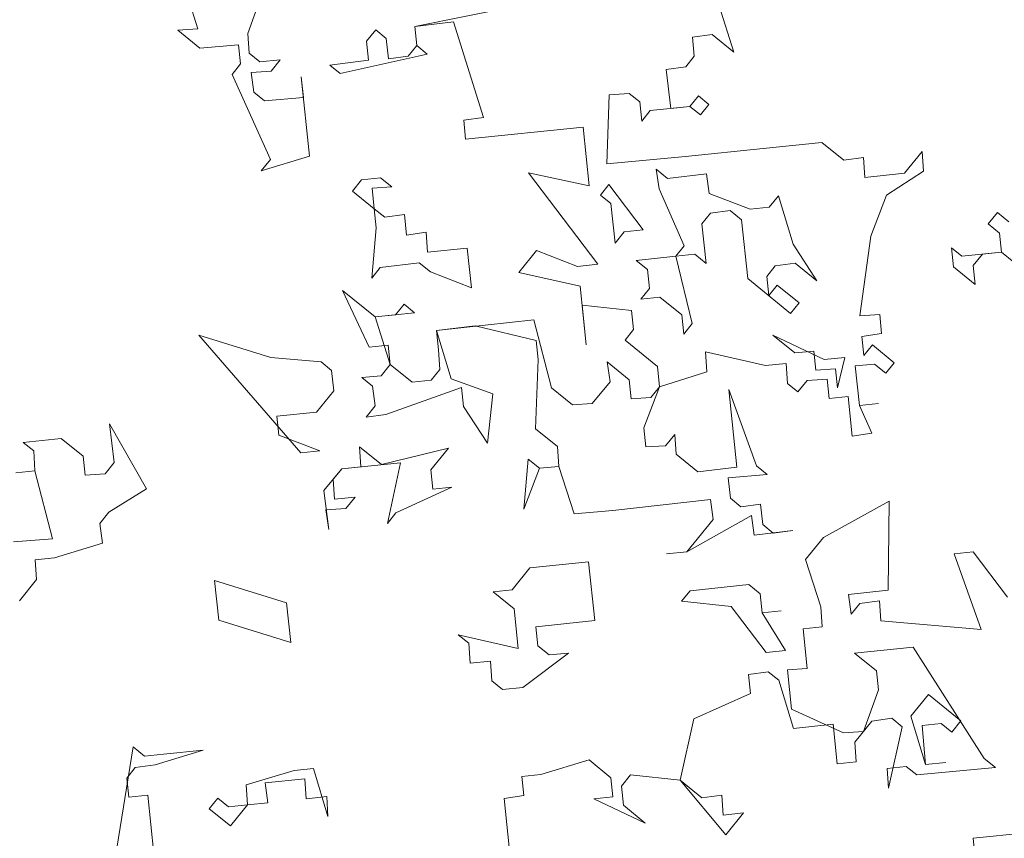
# Model space of a CAD drawing. Header units: millimetres. Extents: x 6487905018 to 6488192500, y 5882180700 to 5882375224.
# Tile 98 of 256: x 6488050898 to 6488051463, y 5882235348 to 5882235818. Entities that reach past the tile are written whole.
import ezdxf
from ezdxf.xclip import XClip

# ---------------------------------------------------------------- set-up
doc = ezdxf.new("R2010")
doc.units = ezdxf.units.MM
doc.header["$MEASUREMENT"] = 0
doc.header["$XCLIPFRAME"] = 2
doc.linetypes.add('Wipeout_Contour', pattern=[1000, 0, -1000])
for name, color, linetype, lineweight in [('drzewa_Nr_pióra__154', 94, 'Continuous', 5), ('teren zielony_Nr_pióra__157', 93, 'Continuous', 0), ('Wymiarowanie_Nr_pióra__1', 7, 'Continuous', 0)]:
    doc.layers.add(name, color=color, linetype=linetype, lineweight=lineweight)
for name, color, linetype in [('Mapa cyfrowa', 7, 'Continuous'), ('Wymiarowanie', 7, 'Continuous'), ('Zamość 06.10._2_Mapa cyfrowa', 7, 'Continuous')]:
    doc.layers.add(name, color=color, linetype=linetype)
doc.styles.add('GENERATED_STYLE_2', font='txt')
doc.dimstyles.new('GENERATED_STYLE__1', dxfattribs={"dimtxt": 750, "dimasz": 570, "dimexe": 0.18, "dimexo": 0, "dimgap": 0.09, "dimtad": 1, "dimlfac": 0.001, "dimzin": 0, "dimdsep": 46, "dimtxsty": 'GENERATED_STYLE_2', "dimblk": 'ARROWHEAD_11', "dimblk1": 'ARROWHEAD_11', "dimblk2": 'ARROWHEAD_11', "dimcen": 0.09, "dimclrd": 7, "dimclre": 7, "dimclrt": 7, "dimazin": 0, "dimtfac": 1, "dimtdec": 4, "dimtmove": 2, "dimatfit": 3, "dimfxl": 0, "dimtolj": 1, "dimtzin": 0, "dimarcsym": 0})

# ---------------------------------------------------------------- blocks, each defined once
blk = doc.blocks.new('Rysunek_1_2')
at = {"color": 254, "linetype": 'Wipeout_Contour', "lineweight": 0, "ltscale": 70061284114.24681}
blk.add_wipeout([(6487915525.867126, 5882181505.900702), (6488146644.289524, 5882181505.900702), (6488146644.289524, 5882373115.540435), (6488107628.768834, 5882373115.540435), (6488107628.768834, 5882320263.490532), (6488101226.436201, 5882320263.490532), (6488101226.436201, 5882373115.540435), (6487915525.867126, 5882373115.540435)], dxfattribs=at).dxf.layer = 'Zamość 06.10._2_Mapa cyfrowa'
blk = doc.blocks.new('*D76', base_point=(6488045394.921593, 5882250647.102998))
at = {"layer": 'Wymiarowanie_Nr_pióra__1', "linetype": 'Continuous'}
for points in [[(6488059031.653335, 5882241782.627208), (6488059020.235264, 5882241840.029723), (6488058987.719352, 5882241888.693226), (6488058939.055849, 5882241921.209138), (6488058881.653335, 5882241932.627208), (6488058824.250819, 5882241921.209138), (6488058775.587317, 5882241888.693226), (6488058743.071404, 5882241840.029723), (6488058731.653335, 5882241782.627208), (6488058743.071404, 5882241725.224693), (6488058775.587317, 5882241676.561191), (6488058824.250819, 5882241644.045279), (6488058881.653335, 5882241632.627208), (6488058939.055849, 5882241644.045279), (6488058987.719352, 5882241676.561191), (6488059020.235264, 5882241725.224693)], [(6488056482.518495, 5882226644.370366), (6488056471.100425, 5882226701.772881), (6488056438.584512, 5882226750.436383), (6488056389.92101, 5882226782.952296), (6488056332.518495, 5882226794.370366), (6488056275.11598, 5882226782.952296), (6488056226.452477, 5882226750.436383), (6488056193.936564, 5882226701.772881), (6488056182.518495, 5882226644.370366), (6488056193.936564, 5882226586.967852), (6488056226.452477, 5882226538.304349), (6488056275.11598, 5882226505.788436), (6488056332.518495, 5882226494.370366), (6488056389.92101, 5882226505.788436), (6488056438.584512, 5882226538.304349), (6488056471.100425, 5882226586.967852)]]:
    blk.add_hatch(color=256, dxfattribs=at).paths.add_polyline_path(points)
for p, q in [((6488058326.962568, 5882241876.031725), (6488058733.735797, 5882241807.535079)), ((6488059029.570872, 5882241757.719337), (6488059436.344101, 5882241689.222692)), ((6488058856.745463, 5882241634.70967), (6488056357.426366, 5882226792.287904)), ((6488055777.827728, 5882226737.774882), (6488056184.600957, 5882226669.278237)), ((6488056480.436032, 5882226619.462495), (6488056887.209261, 5882226550.96585)), ((6488056307.610623, 5882226496.452828), (6488056282.702753, 5882226348.535291))]:
    blk.add_line(p, q, dxfattribs=at)
for centre in [(6488058881.653335, 5882241782.627208), (6488056332.518495, 5882226644.370366)]:
    blk.add_circle(centre, 150, dxfattribs=at)
at = {"layer": 'Wymiarowanie_Nr_pióra__1', "insert": (6488057604.051624, 5882235098.808304), "char_height": 750, "attachment_point": 7, "rotation": 80.44161976, "style": 'GENERATED_STYLE_2'}
blk.add_mtext('\\A1;{\\fArial|b1|i0|c238|p38;15,35}', dxfattribs=at)
blk = doc.blocks.new('ARROWHEAD_11')
at = {"color": 0, "linetype": 'Continuous', "lineweight": 0}
blk.add_line((0, 0), (-1, 0), dxfattribs=at)
at = {"color": 0, "linetype": 'Continuous', "lineweight": 0, "const_width": 0.25, "flags": 128}
blk.add_lwpolyline([(-0.125, 0, 1), (0.125, 0, 1)], format="xyb", close=True, dxfattribs=at)

msp = doc.modelspace()

# ---------------------------------------------------------------- block references
at = {"layer": 'Mapa cyfrowa', "color": 22, "linetype": 'Continuous', "lineweight": 5}
ref = msp.add_blockref('Rysunek_1_2', (0, 0), dxfattribs=at)
XClip(ref).set_block_clipping_path([(6487915525.8671264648, 5882181505.9007024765), (6488146644.2895231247, 5882181505.9007024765), (6488146644.2895231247, 5882373115.5404348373), (6488107628.7688331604, 5882373115.5404348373), (6488107628.7688331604, 5882320263.4905319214), (6488101226.4362001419, 5882320263.4905319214), (6488101226.4362001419, 5882373115.5404348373), (6487915525.8671264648, 5882373115.5404348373)])

# ---------------------------------------------------------------- next in the draw order: hatches: boundary and pattern name
at = {"layer": 'teren zielony_Nr_pióra__157', "linetype": 'Continuous'}
h = msp.add_hatch(dxfattribs=at)
h.set_pattern_fill('płyty_kamienne', color=256, style=0, pattern_type=2)
h.set_pattern_definition([(45, (6488045394.9, 5882252147.1), (-477.297, 477.297), [0, -450, 0, -675]), (110, (6488046894.9, 5882252147.1), (634.293, 230.864), [0, -330, 0, -570])])
h.paths.add_polyline_path([(6488047566.699059, 5882255932.5327), (6488045555.029326, 5882243354.950158), (6488046140.947524, 5882232527.375745, 0.2070569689), (6488048206.599371, 5882228254.370432, 0.0243137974), (6488049407.91275, 5882227454.239101, 0.0023663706), (6488049528.889167, 5882227382.669014), (6488050419.958063, 5882227639.987889), (6488050422.409745, 5882227655.31354), (6488050730.000001, 5882229610.000001), (6488051058.251553, 5882231630.009551), (6488051118.989788, 5882232009.688929), (6488053911.431513, 5882249465.456784), (6488055989.23284, 5882262453.952582), (6488056194.365236, 5882263736.503895), (6488052143.069927, 5882263733.65154), (6488050824.942152, 5882255492.308228, 0.0532631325)])

# ---------------------------------------------------------------- next in the draw order: linework, layer by layer
at = {"layer": 'drzewa_Nr_pióra__154', "linetype": 'Continuous'}
for p, q in [((6488050999.896811, 5882235812.593882), (6488050991.511422, 5882235840.230655)), ((6488051037.260142, 5882235833.895753), (6488051028.664136, 5882235810.035191)), ((6488051124.402194, 5882235813.96934), (6488051185.248646, 5882235826.210795)), ((6488051298.809952, 5882235826.455701), (6488051307.572783, 5882235799.283337)), ((6488051146.667795, 5882235816.694855), (6488051124.402194, 5882235813.96934)), ((6488051163.816013, 5882235761.885719), (6488051146.667795, 5882235816.694855)), ((6488050988.488322, 5882235811.840772), (6488050999.896811, 5882235812.593882)), ((6488051001.027363, 5882235801.649803), (6488050988.488322, 5882235811.840772)), ((6488051096.765422, 5882235805.583952), (6488051102.049628, 5882235812.085677)), ((6488051102.049628, 5882235812.085677), (6488051108.086944, 5882235807.178914)), ((6488051124.402194, 5882235813.96934), (6488051125.532747, 5882235803.025261)), ((6488051125.532747, 5882235803.025261), (6488051124.402194, 5882235813.96934)), ((6488051028.664136, 5882235810.035191), (6488051029.417245, 5882235798.626703)), ((6488051097.895975, 5882235794.639874), (6488051096.765422, 5882235805.583952)), ((6488051108.086944, 5882235807.178914), (6488051109.304462, 5882235795.392983)), ((6488051295.033742, 5882235809.474306), (6488051283.71222, 5882235807.879344)), ((6488051283.71222, 5882235807.879344), (6488051284.842772, 5882235796.935266)), ((6488051307.572783, 5882235799.283337), (6488051295.033742, 5882235809.474306)), ((6488051023.37993, 5882235803.533466), (6488051001.027363, 5882235801.649803)), ((6488051024.510483, 5882235792.589387), (6488051023.37993, 5882235803.533466)), ((6488051120.625984, 5882235796.987946), (6488051125.532747, 5882235803.025261)), ((6488051125.532747, 5882235803.025261), (6488051131.570064, 5882235798.118499)), ((6488051029.417245, 5882235798.626703), (6488051035.454561, 5882235793.71994)), ((6488051035.454561, 5882235793.71994), (6488051047.240492, 5882235794.937459)), ((6488051047.240492, 5882235794.937459), (6488051041.956285, 5882235788.435734)), ((6488051075.630374, 5882235791.914359), (6488051097.895975, 5882235794.639874)), ((6488051131.570064, 5882235798.118499), (6488051081.66769, 5882235787.007596)), ((6488051109.304462, 5882235795.392983), (6488051120.625984, 5882235796.987946)), ((6488051284.842772, 5882235796.935266), (6488051279.93601, 5882235790.897949)), ((6488051019.60372, 5882235786.552072), (6488051024.510483, 5882235792.589387)), ((6488051041.956285, 5882235788.435734), (6488051030.547798, 5882235787.682625)), ((6488051081.66769, 5882235787.007596), (6488051075.630374, 5882235791.914359)), ((6488051279.93601, 5882235790.897949), (6488051268.614488, 5882235789.302987)), ((6488051268.614488, 5882235789.302987), (6488051271.340003, 5882235767.037387)), ((6488051041.658701, 5882235737.780252), (6488051019.60372, 5882235786.552072)), ((6488051030.547798, 5882235787.682625), (6488051032.14276, 5882235776.361102)), ((6488051060.532642, 5882235773.338002), (6488051059.315124, 5882235785.123933)), ((6488051059.315124, 5882235785.123933), (6488051064.011267, 5882235739.663914)), ((6488051032.14276, 5882235776.361102), (6488051038.180076, 5882235771.45434)), ((6488051038.180076, 5882235771.45434), (6488051060.532642, 5882235773.338002)), ((6488051236.070952, 5882235774.880284), (6488051234.642815, 5882235735.16888)), ((6488051247.479441, 5882235775.633394), (6488051236.070952, 5882235774.880284)), ((6488051253.516756, 5882235770.726631), (6488051247.479441, 5882235775.633394)), ((6488051282.284081, 5882235768.16794), (6488051287.190845, 5882235774.205256)), ((6488051287.190845, 5882235774.205256), (6488051293.22816, 5882235769.298492)), ((6488051254.647309, 5882235759.782553), (6488051253.516756, 5882235770.726631)), ((6488051259.554072, 5882235765.819868), (6488051254.647309, 5882235759.782553)), ((6488051282.284081, 5882235768.16794), (6488051259.554072, 5882235765.819868)), ((6488051271.340003, 5882235767.037387), (6488051282.284081, 5882235768.16794)), ((6488051288.321398, 5882235763.261177), (6488051282.284081, 5882235768.16794)), ((6488051293.22816, 5882235769.298492), (6488051288.321398, 5882235763.261177)), ((6488051152.494492, 5882235760.290757), (6488051163.816013, 5882235761.885719)), ((6488051153.625044, 5882235749.346679), (6488051152.494492, 5882235760.290757)), ((6488051220.973221, 5882235756.303927), (6488051153.625044, 5882235749.346679)), ((6488051224.451845, 5882235722.629839), (6488051220.973221, 5882235756.303927)), ((6488051279.72539, 5882235739.400615), (6488051324.343557, 5882235744.009792)), ((6488051324.343557, 5882235744.009792), (6488051358.017646, 5882235747.488417)), ((6488051358.017646, 5882235747.488417), (6488051370.556686, 5882235737.297448)), ((6488051064.011267, 5882235739.663914), (6488051036.374495, 5882235731.278526)), ((6488051036.374495, 5882235731.278526), (6488051041.658701, 5882235737.780252)), ((6488051234.642815, 5882235735.16888), (6488051279.72539, 5882235739.400615)), ((6488051370.556686, 5882235737.297448), (6488051381.878208, 5882235738.892409)), ((6488051381.878208, 5882235738.892409), (6488051382.631318, 5882235727.483922)), ((6488051405.361327, 5882235729.831994), (6488051415.552297, 5882235742.371035)), ((6488051415.552297, 5882235742.371035), (6488051416.305407, 5882235730.962547)), ((6488051264.627659, 5882235720.824258), (6488051263.032697, 5882235732.14578)), ((6488051263.032697, 5882235732.14578), (6488051269.534421, 5882235726.861574)), ((6488051088.624939, 5882235719.659419), (6488051093.909145, 5882235726.161144)), ((6488051093.909145, 5882235726.161144), (6488051104.853224, 5882235727.291698)), ((6488051104.853224, 5882235727.291698), (6488051111.354949, 5882235722.007491)), ((6488051229.525433, 5882235677.634229), (6488051189.647204, 5882235730.095293)), ((6488051189.647204, 5882235730.095293), (6488051224.451845, 5882235722.629839)), ((6488051269.534421, 5882235726.861574), (6488051291.800022, 5882235729.587089)), ((6488051291.800022, 5882235729.587089), (6488051293.394984, 5882235718.265567)), ((6488051382.631318, 5882235727.483922), (6488051405.361327, 5882235729.831994)), ((6488051416.305407, 5882235730.962547), (6488051395.170359, 5882235717.292953)), ((6488051111.354949, 5882235722.007491), (6488051099.946462, 5882235721.254381)), ((6488051099.946462, 5882235721.254381), (6488051101.16398, 5882235709.468451)), ((6488051230.95357, 5882235717.345634), (6488051235.860333, 5882235723.382949)), ((6488051235.860333, 5882235723.382949), (6488051255.567243, 5882235697.341139)), ((6488051279.050362, 5882235688.280723), (6488051264.627659, 5882235720.824258)), ((6488051101.16398, 5882235709.468451), (6488051088.624939, 5882235719.659419)), ((6488051236.990886, 5882235712.43887), (6488051230.95357, 5882235717.345634)), ((6488051293.394984, 5882235718.265567), (6488051316.878103, 5882235709.205151)), ((6488051327.822182, 5882235710.335704), (6488051333.106388, 5882235716.837429)), ((6488051333.106388, 5882235716.837429), (6488051341.491776, 5882235689.200656)), ((6488051395.170359, 5882235717.292953), (6488051386.109942, 5882235693.809834)), ((6488051102.294533, 5882235698.524372), (6488051101.16398, 5882235709.468451)), ((6488051101.16398, 5882235709.468451), (6488051107.201296, 5882235704.561687)), ((6488051239.338958, 5882235689.70886), (6488051236.990886, 5882235712.43887)), ((6488051316.878103, 5882235709.205151), (6488051327.822182, 5882235710.335704)), ((6488051107.201296, 5882235704.561687), (6488051118.522818, 5882235706.15665)), ((6488051118.522818, 5882235706.15665), (6488051119.740336, 5882235694.370719)), ((6488051294.148094, 5882235706.85708), (6488051289.241331, 5882235700.819763)), ((6488051305.469616, 5882235708.452041), (6488051294.148094, 5882235706.85708)), ((6488051311.97134, 5882235703.167835), (6488051305.469616, 5882235708.452041)), ((6488051453.458119, 5882235700.767083), (6488051458.742326, 5882235707.268808)), ((6488051458.742326, 5882235707.268808), (6488051465.24405, 5882235701.984602)), ((6488051099.735842, 5882235669.757047), (6488051102.294533, 5882235698.524372)), ((6488051289.241331, 5882235700.819763), (6488051291.589402, 5882235678.089754)), ((6488051315.449965, 5882235669.493747), (6488051311.97134, 5882235703.167835)), ((6488051459.959844, 5882235695.482877), (6488051453.458119, 5882235700.767083)), ((6488051119.740336, 5882235694.370719), (6488051131.061858, 5882235695.96568)), ((6488051131.061858, 5882235695.96568), (6488051131.814968, 5882235684.557193)), ((6488051244.623164, 5882235696.210586), (6488051239.338958, 5882235689.70886)), ((6488051255.567243, 5882235697.341139), (6488051244.623164, 5882235696.210586)), ((6488051386.109942, 5882235693.809834), (6488051379.775042, 5882235648.061114)), ((6488051461.090397, 5882235684.538798), (6488051459.959844, 5882235695.482877)), ((6488051131.814968, 5882235684.557193), (6488051154.544978, 5882235686.905265)), ((6488051154.544978, 5882235686.905265), (6488051156.893049, 5882235664.175255)), ((6488051274.1436, 5882235682.243407), (6488051279.050362, 5882235688.280723)), ((6488051341.491776, 5882235689.200656), (6488051355.161369, 5882235668.065609)), ((6488051433.453625, 5882235676.153411), (6488051432.323071, 5882235687.097489)), ((6488051432.323071, 5882235687.097489), (6488051438.360388, 5882235682.190727)), ((6488051184.065413, 5882235672.938086), (6488051194.256382, 5882235685.477126)), ((6488051194.256382, 5882235685.477126), (6488051217.739501, 5882235676.416711)), ((6488051251.413589, 5882235679.895335), (6488051274.1436, 5882235682.243407)), ((6488051285.087678, 5882235683.37396), (6488051274.1436, 5882235682.243407)), ((6488051274.1436, 5882235682.243407), (6488051283.659539, 5882235643.662556)), ((6488051291.589402, 5882235678.089754), (6488051285.087678, 5882235683.37396)), ((6488051438.360388, 5882235682.190727), (6488051461.090397, 5882235684.538798)), ((6488051450.146318, 5882235683.408245), (6488051444.862112, 5882235676.906521)), ((6488051461.090397, 5882235684.538798), (6488051450.146318, 5882235683.408245)), ((6488051479.666754, 5882235669.441067), (6488051461.090397, 5882235684.538798)), ((6488051104.642605, 5882235675.794362), (6488051099.735842, 5882235669.757047)), ((6488051126.908205, 5882235678.519877), (6488051104.642605, 5882235675.794362)), ((6488051133.40993, 5882235673.235671), (6488051126.908205, 5882235678.519877)), ((6488051217.739501, 5882235676.416711), (6488051229.525433, 5882235677.634229)), ((6488051257.915315, 5882235674.611129), (6488051251.413589, 5882235679.895335)), ((6488051331.300807, 5882235676.661615), (6488051326.394044, 5882235670.6243)), ((6488051342.622329, 5882235678.256577), (6488051331.300807, 5882235676.661615)), ((6488051355.161369, 5882235668.065609), (6488051342.622329, 5882235678.256577)), ((6488051445.992665, 5882235665.962442), (6488051433.453625, 5882235676.153411)), ((6488051444.862112, 5882235676.906521), (6488051445.992665, 5882235665.962442)), ((6488051156.893049, 5882235664.175255), (6488051133.40993, 5882235673.235671)), ((6488051219.334463, 5882235665.095188), (6488051184.065413, 5882235672.938086)), ((6488051259.045867, 5882235663.66705), (6488051257.915315, 5882235674.611129)), ((6488051326.394044, 5882235670.6243), (6488051327.524597, 5882235659.680221)), ((6488051222.813087, 5882235631.421101), (6488051219.334463, 5882235665.095188)), ((6488051340.063638, 5882235649.489252), (6488051315.449965, 5882235669.493747)), ((6488051327.524597, 5882235659.680221), (6488051332.43136, 5882235665.717537)), ((6488051332.43136, 5882235665.717537), (6488051344.970401, 5882235655.526567)), ((6488051098.307704, 5882235630.045642), (6488051083.043148, 5882235662.502212)), ((6488051083.043148, 5882235662.502212), (6488051101.619505, 5882235647.40448)), ((6488051254.139105, 5882235657.629734), (6488051259.045867, 5882235663.66705)), ((6488051265.083183, 5882235658.760287), (6488051254.139105, 5882235657.629734)), ((6488051277.622224, 5882235648.569319), (6488051265.083183, 5882235658.760287)), ((6488051113.405436, 5882235648.621999), (6488051118.312199, 5882235654.659314)), ((6488051118.312199, 5882235654.659314), (6488051124.349514, 5882235649.752552)), ((6488051248.854898, 5882235651.12801), (6488051220.465016, 5882235654.15111)), ((6488051220.465016, 5882235654.15111), (6488051222.813087, 5882235631.421101)), ((6488051344.970401, 5882235655.526567), (6488051340.063638, 5882235649.489252)), ((6488051124.349514, 5882235649.752552), (6488051101.619505, 5882235647.40448)), ((6488051101.619505, 5882235647.40448), (6488051113.405436, 5882235648.621999)), ((6488051101.619505, 5882235647.40448), (6488051110.382336, 5882235620.232117)), ((6488051249.985452, 5882235640.183931), (6488051248.854898, 5882235651.12801)), ((6488051278.752777, 5882235637.625239), (6488051277.622224, 5882235648.569319)), ((6488051379.775042, 5882235648.061114), (6488051391.183529, 5882235648.814223)), ((6488051391.183529, 5882235648.814223), (6488051392.314082, 5882235637.870145)), ((6488051136.888555, 5882235639.561583), (6488051192.828244, 5882235645.765722)), ((6488051159.154156, 5882235642.287098), (6488051136.888555, 5882235639.561583)), ((6488051194.045762, 5882235633.979792), (6488051159.154156, 5882235642.287098)), ((6488051192.828244, 5882235645.765722), (6488051202.808593, 5882235606.807427)), ((6488051283.659539, 5882235643.662556), (6488051278.752777, 5882235637.625239)), ((6488051000.597239, 5882235636.968606), (6488051041.903605, 5882235624.218946)), ((6488051059.051825, 5882235569.40981), (6488051000.597239, 5882235636.968606)), ((6488051136.888555, 5882235639.561583), (6488051145.273942, 5882235611.92481)), ((6488051138.019108, 5882235628.617504), (6488051136.888555, 5882235639.561583)), ((6488051245.078689, 5882235634.146615), (6488051249.985452, 5882235640.183931)), ((6488051342.411709, 5882235626.759242), (6488051329.872668, 5882235636.950212)), ((6488051329.872668, 5882235636.950212), (6488051359.393104, 5882235622.983032)), ((6488051392.314082, 5882235637.870145), (6488051380.99256, 5882235636.275183)), ((6488051380.99256, 5882235636.275183), (6488051382.123114, 5882235625.331104)), ((6488051109.251782, 5882235631.176195), (6488051098.307704, 5882235630.045642)), ((6488051110.382336, 5882235620.232117), (6488051109.251782, 5882235631.176195)), ((6488051195.176315, 5882235623.035712), (6488051194.045762, 5882235633.979792)), ((6488051263.655046, 5882235619.048883), (6488051245.078689, 5882235634.146615)), ((6488051382.123114, 5882235625.331104), (6488051387.029876, 5882235631.368421)), ((6488051387.029876, 5882235631.368421), (6488051399.568917, 5882235621.177451)), ((6488051138.772218, 5882235617.209017), (6488051138.019108, 5882235628.617504)), ((6488051325.719015, 5882235619.504408), (6488051291.291818, 5882235627.434271)), ((6488051291.291818, 5882235627.434271), (6488051292.044928, 5882235616.025784)), ((6488051353.355788, 5882235627.889795), (6488051342.411709, 5882235626.759242)), ((6488051354.486341, 5882235616.945717), (6488051353.355788, 5882235627.889795)), ((6488051041.903605, 5882235624.218946), (6488051070.670931, 5882235621.660254)), ((6488051070.670931, 5882235621.660254), (6488051076.708247, 5882235616.753491)), ((6488051105.098129, 5882235613.730392), (6488051110.382336, 5882235620.232117)), ((6488051110.382336, 5882235620.232117), (6488051122.921376, 5882235610.041147)), ((6488051193.748178, 5882235583.324308), (6488051195.176315, 5882235623.035712)), ((6488051236.482681, 5882235610.286053), (6488051234.887719, 5882235621.607574)), ((6488051234.887719, 5882235621.607574), (6488051247.426761, 5882235611.416606)), ((6488051264.872563, 5882235607.262953), (6488051263.655046, 5882235619.048883)), ((6488051337.504947, 5882235620.721927), (6488051325.719015, 5882235619.504408)), ((6488051338.258056, 5882235609.313439), (6488051337.504947, 5882235620.721927)), ((6488051359.393104, 5882235622.983032), (6488051371.179034, 5882235624.200551)), ((6488051371.179034, 5882235624.200551), (6488051367.025381, 5882235606.754747)), ((6488051388.160429, 5882235620.424341), (6488051377.216351, 5882235619.293788)), ((6488051377.216351, 5882235619.293788), (6488051379.564423, 5882235596.563779)), ((6488051394.662154, 5882235615.140136), (6488051388.160429, 5882235620.424341)), ((6488051399.568917, 5882235621.177451), (6488051394.662154, 5882235615.140136)), ((6488051076.708247, 5882235616.753491), (6488051077.925766, 5882235604.967561)), ((6488051094.154051, 5882235612.599838), (6488051105.098129, 5882235613.730392)), ((6488051133.865455, 5882235611.1717), (6488051138.772218, 5882235617.209017)), ((6488051292.044928, 5882235616.025784), (6488051264.872563, 5882235607.262953)), ((6488051365.894829, 5882235617.698827), (6488051354.486341, 5882235616.945717)), ((6488051367.025381, 5882235606.754747), (6488051365.894829, 5882235617.698827)), ((6488051100.191366, 5882235607.693076), (6488051094.154051, 5882235612.599838)), ((6488051101.786328, 5882235596.371553), (6488051100.191366, 5882235607.693076)), ((6488051122.921376, 5882235610.041147), (6488051133.865455, 5882235611.1717)), ((6488051145.273942, 5882235611.92481), (6488051169.134505, 5882235603.328803)), ((6488051226.291713, 5882235597.747012), (6488051236.482681, 5882235610.286053)), ((6488051247.426761, 5882235611.416606), (6488051248.557313, 5882235600.472527)), ((6488051344.295372, 5882235604.406676), (6488051338.258056, 5882235609.313439)), ((6488051349.579578, 5882235610.908401), (6488051344.295372, 5882235604.406676)), ((6488051360.988066, 5882235611.66151), (6488051349.579578, 5882235610.908401)), ((6488051362.118619, 5882235600.717432), (6488051360.988066, 5882235611.66151)), ((6488051077.925766, 5882235604.967561), (6488051068.11224, 5882235592.892929)), ((6488051151.311258, 5882235607.018047), (6488051107.823645, 5882235591.464791)), ((6488051152.441812, 5882235596.073969), (6488051151.311258, 5882235607.018047)), ((6488051169.134505, 5882235603.328803), (6488051166.111404, 5882235574.938921)), ((6488051202.808593, 5882235606.807427), (6488051214.883224, 5882235596.993902)), ((6488051264.872563, 5882235607.262953), (6488051255.812148, 5882235583.779833)), ((6488051259.965801, 5882235601.225636), (6488051264.872563, 5882235607.262953)), ((6488051309.193146, 5882235561.216647), (6488051304.583968, 5882235605.834814)), ((6488051304.583968, 5882235605.834814), (6488051320.601633, 5882235561.969757)), ((6488051373.062697, 5882235601.847985), (6488051362.118619, 5882235600.717432)), ((6488051375.410769, 5882235579.117975), (6488051373.062697, 5882235601.847985)), ((6488051096.502122, 5882235589.869829), (6488051101.786328, 5882235596.371553)), ((6488051214.883224, 5882235596.993902), (6488051226.291713, 5882235597.747012)), ((6488051248.557313, 5882235600.472527), (6488051259.965801, 5882235601.225636)), ((6488051379.564423, 5882235596.563779), (6488051390.508501, 5882235597.694332)), ((6488051390.508501, 5882235597.694332), (6488051379.564423, 5882235596.563779)), ((6488051379.564423, 5882235596.563779), (6488051386.732291, 5882235580.712937)), ((6488051068.11224, 5882235592.892929), (6488051045.382231, 5882235590.544857)), ((6488051045.382231, 5882235590.544857), (6488051046.512783, 5882235579.600779)), ((6488051107.823645, 5882235591.464791), (6488051096.502122, 5882235589.869829)), ((6488051166.111404, 5882235574.938921), (6488051152.441812, 5882235596.073969)), ((6488050951.992244, 5882235563.880698), (6488050949.266728, 5882235586.146299)), ((6488050949.266728, 5882235586.146299), (6488050970.5686, 5882235548.782967)), ((6488051046.512783, 5882235579.600779), (6488051069.995903, 5882235570.540363)), ((6488051206.287218, 5882235573.13334), (6488051193.748178, 5882235583.324308)), ((6488051255.812148, 5882235583.779833), (6488051256.9427, 5882235572.835754)), ((6488051268.351189, 5882235573.588864), (6488051273.635394, 5882235580.090589)), ((6488051273.635394, 5882235580.090589), (6488051274.388504, 5882235568.682101)), ((6488051386.732291, 5882235580.712937), (6488051375.410769, 5882235579.117975)), ((6488050899.741798, 5882235575.499805), (6488050921.629956, 5882235577.760912)), ((6488050905.779115, 5882235570.593043), (6488050899.741798, 5882235575.499805)), ((6488050921.629956, 5882235577.760912), (6488050934.168997, 5882235567.569942)), ((6488051256.9427, 5882235572.835754), (6488051268.351189, 5882235573.588864)), ((6488050906.532225, 5882235559.184555), (6488050905.779115, 5882235570.593043)), ((6488051069.995903, 5882235570.540363), (6488051059.051825, 5882235569.40981)), ((6488051093.479022, 5882235561.479947), (6488051092.725912, 5882235572.888434)), ((6488051092.725912, 5882235572.888434), (6488051105.264953, 5882235562.697466)), ((6488051105.264953, 5882235562.697466), (6488051143.845804, 5882235572.213406)), ((6488051143.845804, 5882235572.213406), (6488051133.654835, 5882235559.674365)), ((6488051207.040328, 5882235561.724852), (6488051206.287218, 5882235573.13334)), ((6488051274.388504, 5882235568.682101), (6488051286.927545, 5882235558.491133)), ((6488050934.168997, 5882235567.569942), (6488050935.29955, 5882235556.625864)), ((6488050946.708037, 5882235557.378974), (6488050951.992244, 5882235563.880698)), ((6488051116.209032, 5882235563.828018), (6488051082.534944, 5882235560.349394)), ((6488051108.743578, 5882235529.023377), (6488051116.209032, 5882235563.828018)), ((6488051187.035833, 5882235537.111179), (6488051189.594524, 5882235565.878505)), ((6488051189.594524, 5882235565.878505), (6488051196.096249, 5882235560.594299)), ((6488050906.532225, 5882235559.184555), (6488050895.588145, 5882235558.054002)), ((6488050895.588145, 5882235558.054002), (6488050906.532225, 5882235559.184555)), ((6488050916.512573, 5882235520.226261), (6488050906.532225, 5882235559.184555)), ((6488050935.29955, 5882235556.625864), (6488050946.708037, 5882235557.378974)), ((6488051072.343974, 5882235547.810353), (6488051082.534944, 5882235560.349394)), ((6488051082.534944, 5882235560.349394), (6488051077.628181, 5882235554.312078)), ((6488051082.534944, 5882235560.349394), (6488051093.479022, 5882235561.479947)), ((6488051133.654835, 5882235559.674365), (6488051134.785388, 5882235548.730287)), ((6488051196.096249, 5882235560.594299), (6488051187.035833, 5882235537.111179)), ((6488051207.040328, 5882235561.724852), (6488051196.096249, 5882235560.594299)), ((6488051196.096249, 5882235560.594299), (6488051207.040328, 5882235561.724852)), ((6488051215.803159, 5882235534.552488), (6488051207.040328, 5882235561.724852)), ((6488051286.927545, 5882235558.491133), (6488051309.193146, 5882235561.216647)), ((6488051326.638949, 5882235557.062994), (6488051304.286383, 5882235555.179332)), ((6488051320.601633, 5882235561.969757), (6488051326.638949, 5882235557.062994)), ((6488051077.628181, 5882235554.312078), (6488051078.38129, 5882235542.90359)), ((6488051304.286383, 5882235555.179332), (6488051305.503901, 5882235543.3934)), ((6488050970.5686, 5882235548.782967), (6488050948.969143, 5882235535.490816)), ((6488051075.069489, 5882235525.544752), (6488051072.343974, 5882235547.810353)), ((6488051145.729467, 5882235549.86084), (6488051113.650341, 5882235535.060693)), ((6488051134.785388, 5882235548.730287), (6488051145.729467, 5882235549.86084)), ((6488051078.38129, 5882235542.90359), (6488051090.167221, 5882235544.121109)), ((6488051090.167221, 5882235544.121109), (6488051084.883015, 5882235537.619384)), ((6488051294.095414, 5882235542.640291), (6488051238.155725, 5882235536.436152)), ((6488051295.690375, 5882235531.318769), (6488051294.095414, 5882235542.640291)), ((6488051305.503901, 5882235543.3934), (6488051311.541217, 5882235538.486638)), ((6488051311.541217, 5882235538.486638), (6488051322.86274, 5882235540.081599)), ((6488051322.86274, 5882235540.081599), (6488051324.080257, 5882235528.295669)), ((6488051396.712641, 5882235541.754642), (6488051358.884899, 5882235520.830215)), ((6488051396.037612, 5882235490.634751), (6488051396.712641, 5882235541.754642)), ((6488050948.969143, 5882235535.490816), (6488050943.684937, 5882235528.989092)), ((6488051084.883015, 5882235537.619384), (6488051073.474527, 5882235536.866275)), ((6488051073.474527, 5882235536.866275), (6488051075.069489, 5882235525.544752)), ((6488051113.650341, 5882235535.060693), (6488051108.743578, 5882235529.023377)), ((6488051238.155725, 5882235536.436152), (6488051215.803159, 5882235534.552488)), ((6488050943.684937, 5882235528.989092), (6488050945.2799, 5882235517.66757)), ((6488051317.578533, 5882235533.579875), (6488051280.592644, 5882235512.742413)), ((6488051280.592644, 5882235512.742413), (6488051295.690375, 5882235531.318769)), ((6488051319.173495, 5882235522.258353), (6488051317.578533, 5882235533.579875)), ((6488051341.439095, 5882235524.983868), (6488051319.173495, 5882235522.258353)), ((6488051324.080257, 5882235528.295669), (6488051330.117574, 5882235523.388906)), ((6488051330.117574, 5882235523.388906), (6488051341.439095, 5882235524.983868)), ((6488050894.160007, 5882235518.342598), (6488050916.512573, 5882235520.226261)), ((6488050945.2799, 5882235517.66757), (6488050917.643126, 5882235509.282182)), ((6488051358.884899, 5882235520.830215), (6488051348.69393, 5882235508.291174)), ((6488051280.592644, 5882235512.742413), (6488051268.806713, 5882235511.524894)), ((6488051268.806713, 5882235511.524894), (6488051280.592644, 5882235512.742413)), ((6488051444.809432, 5882235512.689733), (6488051433.865354, 5882235511.559179)), ((6488051433.865354, 5882235511.559179), (6488051449.41861, 5882235468.071566)), ((6488051464.516341, 5882235486.647922), (6488051444.809432, 5882235512.689733)), ((6488050917.643126, 5882235509.282182), (6488050906.699048, 5882235508.151629)), ((6488050906.699048, 5882235508.151629), (6488050907.452158, 5882235496.743141)), ((6488051190.514458, 5882235503.437091), (6488051224.188546, 5882235506.915716)), ((6488051224.188546, 5882235506.915716), (6488051227.667171, 5882235473.241628)), ((6488051348.69393, 5882235508.291174), (6488051357.456761, 5882235481.118811)), ((6488051180.323488, 5882235490.89805), (6488051190.514458, 5882235503.437091)), ((6488050907.452158, 5882235496.743141), (6488050897.638632, 5882235484.668509)), ((6488051009.604976, 5882235496.234937), (6488051050.911342, 5882235483.485277)), ((6488051011.953048, 5882235473.504928), (6488051009.604976, 5882235496.234937)), ((6488051169.37941, 5882235489.767498), (6488051180.323488, 5882235490.89805)), ((6488051181.454041, 5882235479.953972), (6488051169.37941, 5882235489.767498)), ((6488051277.569544, 5882235484.35253), (6488051282.476307, 5882235490.389846)), ((6488051282.476307, 5882235490.389846), (6488051316.150394, 5882235493.868471)), ((6488051316.150394, 5882235493.868471), (6488051322.65212, 5882235488.584265)), ((6488051373.307603, 5882235488.286679), (6488051396.037612, 5882235490.634751)), ((6488051050.911342, 5882235483.485277), (6488051053.259414, 5882235460.755267)), ((6488051305.959426, 5882235481.329431), (6488051277.569544, 5882235484.35253)), ((6488051322.65212, 5882235488.584265), (6488051323.782673, 5882235477.640186)), ((6488051374.902564, 5882235476.965158), (6488051373.307603, 5882235488.286679)), ((6488051391.130849, 5882235484.597435), (6488051379.809327, 5882235483.002473)), ((6488051391.883959, 5882235473.188948), (6488051391.130849, 5882235484.597435)), ((6488051183.802114, 5882235457.223963), (6488051181.454041, 5882235479.953972)), ((6488051326.130744, 5882235454.910176), (6488051305.959426, 5882235481.329431)), ((6488051323.782673, 5882235477.640186), (6488051334.726751, 5882235478.770739)), ((6488051334.726751, 5882235478.770739), (6488051323.782673, 5882235477.640186)), ((6488051323.782673, 5882235477.640186), (6488051337.074823, 5882235456.04073)), ((6488051357.456761, 5882235481.118811), (6488051358.20987, 5882235469.710323)), ((6488051379.809327, 5882235483.002473), (6488051374.902564, 5882235476.965158)), ((6488051053.259414, 5882235460.755267), (6488051011.953048, 5882235473.504928)), ((6488051227.667171, 5882235473.241628), (6488051193.993082, 5882235469.763003)), ((6488051449.41861, 5882235468.071566), (6488051391.883959, 5882235473.188948)), ((6488051193.993082, 5882235469.763003), (6488051195.123635, 5882235458.818924)), ((6488051358.20987, 5882235469.710323), (6488051347.265792, 5882235468.57977)), ((6488051347.265792, 5882235468.57977), (6488051349.613864, 5882235445.84976)), ((6488051155.412231, 5882235460.247063), (6488051149.374915, 5882235465.153826)), ((6488051149.374915, 5882235465.153826), (6488051183.802114, 5882235457.223963)), ((6488051156.165341, 5882235448.838575), (6488051155.412231, 5882235460.247063)), ((6488051195.123635, 5882235458.818924), (6488051201.62536, 5882235453.534719)), ((6488051337.074823, 5882235456.04073), (6488051326.130744, 5882235454.910176)), ((6488051376.786227, 5882235454.612591), (6488051410.460316, 5882235458.091216)), ((6488051410.460316, 5882235458.091216), (6488051451.091653, 5882235394.221664)), ((6488051167.951272, 5882235450.056093), (6488051156.165341, 5882235448.838575)), ((6488051168.704382, 5882235438.647606), (6488051167.951272, 5882235450.056093)), ((6488051212.569439, 5882235454.665271), (6488051186.527628, 5882235434.958362)), ((6488051201.62536, 5882235453.534719), (6488051212.569439, 5882235454.665271)), ((6488051389.325268, 5882235444.421622), (6488051376.786227, 5882235454.612591)), ((6488051327.261297, 5882235443.966098), (6488051315.939775, 5882235442.371136)), ((6488051333.298614, 5882235439.059335), (6488051327.261297, 5882235443.966098)), ((6488051349.613864, 5882235445.84976), (6488051338.205376, 5882235445.096651)), ((6488051338.205376, 5882235445.096651), (6488051340.553448, 5882235422.366641)), ((6488051390.455821, 5882235433.477544), (6488051389.325268, 5882235444.421622)), ((6488051174.741697, 5882235433.740843), (6488051168.704382, 5882235438.647606)), ((6488051315.939775, 5882235442.371136), (6488051317.070329, 5882235431.427057)), ((6488051341.684001, 5882235411.422563), (6488051333.298614, 5882235439.059335)), ((6488051186.527628, 5882235434.958362), (6488051174.741697, 5882235433.740843)), ((6488051381.859814, 5882235409.616981), (6488051390.455821, 5882235433.477544)), ((6488051317.070329, 5882235431.427057), (6488051284.526793, 5882235417.004354)), ((6488051409.032177, 5882235418.379811), (6488051419.223146, 5882235430.918853)), ((6488051419.223146, 5882235430.918853), (6488051437.799502, 5882235415.82112)), ((6488051340.553448, 5882235422.366641), (6488051370.451326, 5882235408.863872)), ((6488051284.526793, 5882235417.004354), (6488051276.683896, 5882235381.735304)), ((6488051386.766577, 5882235415.654297), (6488051376.953051, 5882235403.579665)), ((6488051398.088099, 5882235417.249259), (6488051386.766577, 5882235415.654297)), ((6488051404.125415, 5882235412.342496), (6488051398.088099, 5882235417.249259)), ((6488051417.417564, 5882235390.743039), (6488051409.032177, 5882235418.379811)), ((6488051437.799502, 5882235415.82112), (6488051432.515297, 5882235409.319396)), ((6488051364.41401, 5882235413.770634), (6488051341.684001, 5882235411.422563)), ((6488051366.762082, 5882235391.040625), (6488051364.41401, 5882235413.770634)), ((6488051396.282517, 5882235377.073445), (6488051404.125415, 5882235412.342496)), ((6488051426.477981, 5882235414.226158), (6488051415.533902, 5882235413.095606)), ((6488051415.533902, 5882235413.095606), (6488051417.417564, 5882235390.743039)), ((6488051432.515297, 5882235409.319396), (6488051426.477981, 5882235414.226158)), ((6488051370.451326, 5882235408.863872), (6488051381.859814, 5882235409.616981)), ((6488050952.482054, 5882235336.758088), (6488050962.883642, 5882235400.794463)), ((6488050962.883642, 5882235400.794463), (6488050969.385366, 5882235395.510257)), ((6488051003.059455, 5882235398.988882), (6488050975.422683, 5882235390.603495)), ((6488050980.329446, 5882235396.64081), (6488051003.059455, 5882235398.988882)), ((6488051376.953051, 5882235403.579665), (6488051377.706161, 5882235392.171178)), ((6488050969.385366, 5882235395.510257), (6488050980.329446, 5882235396.64081)), ((6488051224.433451, 5882235393.35441), (6488051196.796679, 5882235384.969023)), ((6488051236.972491, 5882235383.163442), (6488051224.433451, 5882235393.35441)), ((6488051451.091653, 5882235394.221664), (6488051457.593378, 5882235388.937458)), ((6488050964.101161, 5882235389.008533), (6488050959.194398, 5882235382.971216)), ((6488050975.422683, 5882235390.603495), (6488050964.101161, 5882235389.008533)), ((6488051027.673127, 5882235378.984387), (6488051055.3099, 5882235387.369775)), ((6488051055.3099, 5882235387.369775), (6488051066.253979, 5882235388.500328)), ((6488051066.253979, 5882235388.500328), (6488051074.639366, 5882235360.863555)), ((6488051377.706161, 5882235392.171178), (6488051366.762082, 5882235391.040625)), ((6488051406.473486, 5882235389.612486), (6488051395.529408, 5882235388.481934)), ((6488051395.529408, 5882235388.481934), (6488051396.282517, 5882235377.073445)), ((6488051412.510802, 5882235384.705724), (6488051406.473486, 5882235389.612486)), ((6488051457.593378, 5882235388.937458), (6488051412.510802, 5882235384.705724)), ((6488051417.417564, 5882235390.743039), (6488051429.203496, 5882235391.960558)), ((6488051429.203496, 5882235391.960558), (6488051417.417564, 5882235390.743039)), ((6488050959.194398, 5882235382.971216), (6488050960.324951, 5882235372.027138)), ((6488051061.347216, 5882235382.463012), (6488051038.617207, 5882235380.114941)), ((6488051062.100326, 5882235371.054524), (6488051061.347216, 5882235382.463012)), ((6488051196.796679, 5882235384.969023), (6488051185.8526, 5882235383.83847)), ((6488051185.8526, 5882235383.83847), (6488051186.983153, 5882235372.894391)), ((6488051238.103045, 5882235372.219363), (6488051236.972491, 5882235383.163442)), ((6488051248.294014, 5882235384.758404), (6488051243.009808, 5882235378.256679)), ((6488051276.683896, 5882235381.735304), (6488051248.294014, 5882235384.758404)), ((6488051276.683896, 5882235381.735304), (6488051289.222937, 5882235371.544334)), ((6488051302.89253, 5882235350.409286), (6488051276.683896, 5882235381.735304)), ((6488051028.426237, 5882235367.5759), (6488051027.673127, 5882235378.984387)), ((6488051038.617207, 5882235380.114941), (6488051040.212168, 5882235368.793418)), ((6488051243.009808, 5882235378.256679), (6488051244.140361, 5882235367.3126)), ((6488050960.324951, 5882235372.027138), (6488050971.26903, 5882235373.157691)), ((6488050971.26903, 5882235373.157691), (6488050974.747654, 5882235339.483603)), ((6488051006.53808, 5882235365.314794), (6488051011.444842, 5882235371.35211)), ((6488051011.444842, 5882235371.35211), (6488051017.482159, 5882235366.445347)), ((6488051073.886256, 5882235372.272043), (6488051062.100326, 5882235371.054524)), ((6488051074.639366, 5882235360.863555), (6488051073.886256, 5882235372.272043)), ((6488051186.983153, 5882235372.894391), (6488051175.661631, 5882235371.299429)), ((6488051175.661631, 5882235371.299429), (6488051180.270808, 5882235326.681262)), ((6488051227.158966, 5882235371.08881), (6488051238.103045, 5882235372.219363)), ((6488051256.679401, 5882235357.121631), (6488051227.158966, 5882235371.08881)), ((6488051289.222937, 5882235371.544334), (6488051300.544458, 5882235373.139297)), ((6488051300.544458, 5882235373.139297), (6488051301.297568, 5882235361.730809)), ((6488051018.612712, 5882235355.501267), (6488051006.53808, 5882235365.314794)), ((6488051017.482159, 5882235366.445347), (6488051028.426237, 5882235367.5759)), ((6488051028.426237, 5882235367.5759), (6488051018.612712, 5882235355.501267)), ((6488051040.212168, 5882235368.793418), (6488051028.426237, 5882235367.5759)), ((6488051244.140361, 5882235367.3126), (6488051256.679401, 5882235357.121631)), ((6488051301.297568, 5882235361.730809), (6488051313.083499, 5882235362.948327)), ((6488051313.083499, 5882235362.948327), (6488051302.89253, 5882235350.409286)), ((6488051444.756752, 5882235348.472944), (6488051478.43084, 5882235351.951569)), ((6488051445.974271, 5882235336.687013), (6488051444.756752, 5882235348.472944))]:
    msp.add_line(p, q, dxfattribs=at)

# ---------------------------------------------------------------- next in the draw order: dimensions: what is measured, and where the dimension line sits
at = {"layer": 'Wymiarowanie', "linetype": 'Continuous'}
dim = msp.add_linear_dim(base=(6488056332.518495, 5882226644.370366), p1=(6488046904.653725, 5882243799.437155), p2=(6488050419.958063, 5882227639.987889), angle=260.44161976, dimstyle='GENERATED_STYLE__1', dxfattribs=at)
dim.commit()
dim.dimension.update_dxf_attribs({"geometry": '*D76', "text_midpoint": (6488057447.184584, 5882236425.562146), "dimtype": 160, "text_rotation": 80.44161976})

doc.saveas('drawing.dxf')
